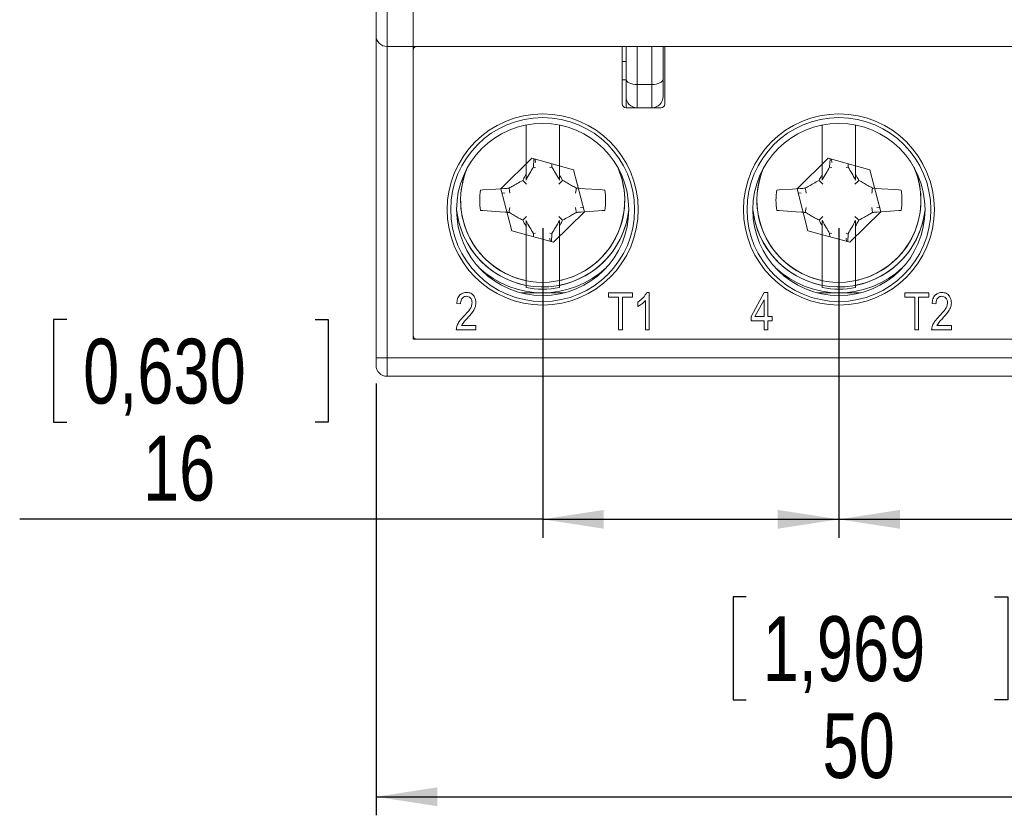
# Model space of a CAD drawing. Header units: millimetres. Extents: x 0 to 420, y 0 to 297.
# Tile 6 of 20: x 89 to 142, y 157 to 200. Entities that reach past the tile are written whole.
import ezdxf

# ---------------------------------------------------------------- set-up
doc = ezdxf.new("R2010")
doc.units = ezdxf.units.MM
doc.layers.add('COTA', color=7, linetype='Continuous')
doc.styles.add('SLDTEXTSTYLE3', font='TXT', dxfattribs={"width": 0.75})
doc.dimstyles.new('SLDDIMSTYLE0', dxfattribs={"dimtxt": 3.5, "dimasz": 3.302, "dimexe": 0, "dimexo": 0.0625, "dimgap": 0.875, "dimtad": 1, "dimdec": 1, "dimrnd": 1e-09, "dimzin": 12, "dimdsep": 46, "dimtxsty": 'SLDTEXTSTYLE3', "dimsah": 1, "dimcen": 0.09, "dimadec": 0, "dimazin": 3, "dimtfac": 1, "dimtdec": 1, "dimtofl": 0, "dimtmove": 0, "dimatfit": 3, "dimfxl": 1, "dimfrac": 2, "dimtolj": 1, "dimtzin": 12, "dimarcsym": 0})

# ---------------------------------------------------------------- blocks, each defined once
blk = doc.blocks.new('_D')
at = {"layer": 'COTA'}
for p, q in [((108.131, 180.212), (108.131, 156.908)), ((158.131, 180.212), (158.131, 156.908)), ((128.121, 168.701), (127.41, 168.701)), ((127.41, 168.701), (127.41, 163.145)), ((141.536, 168.701), (142.246, 168.701)), ((142.246, 168.701), (142.246, 163.145)), ((127.41, 163.145), (128.121, 163.145)), ((142.246, 163.145), (141.536, 163.145)), ((108.131, 157.908), (158.131, 157.908))]:
    blk.add_line(p, q, dxfattribs=at)
for points in [[(108.131, 157.908), (111.433, 157.4), (111.433, 158.416)], [(158.131, 157.908), (154.829, 158.416), (154.829, 157.4)]]:
    blk.add_solid(points, dxfattribs=at)
at = {"layer": 'COTA', "char_height": 3.5, "attachment_point": 1, "style": 'SLDTEXTSTYLE3'}
for s, insert in [('1,969', (129.009, 167.656)), ('50', (132.242, 162.42))]:
    blk.add_mtext(s, dxfattribs=dict(at, insert=insert))
blk = doc.blocks.new('_D_1')
at = {"layer": 'COTA'}
for p, q in [((117.131, 188.612), (117.131, 171.888)), ((133.131, 188.612), (133.131, 171.888)), ((91.424, 183.681), (90.713, 183.681)), ((90.713, 183.681), (90.713, 178.125)), ((104.838, 183.681), (105.549, 183.681)), ((105.549, 183.681), (105.549, 178.125)), ((90.713, 178.125), (91.424, 178.125)), ((105.549, 178.125), (104.838, 178.125)), ((117.131, 172.888), (88.886, 172.888)), ((117.131, 172.888), (133.131, 172.888))]:
    blk.add_line(p, q, dxfattribs=at)
for points in [[(117.131, 172.888), (120.433, 172.38), (120.433, 173.396)], [(133.131, 172.888), (129.829, 173.396), (129.829, 172.38)]]:
    blk.add_solid(points, dxfattribs=at)
at = {"layer": 'COTA', "char_height": 3.5, "attachment_point": 1, "style": 'SLDTEXTSTYLE3'}
for s, insert in [('0,630', (92.312, 182.637)), ('16', (95.545, 177.4))]:
    blk.add_mtext(s, dxfattribs=dict(at, insert=insert))
blk = doc.blocks.new('_D_2')
at = {"layer": 'COTA'}
for p, q in [((133.131, 188.612), (133.131, 171.888)), ((149.131, 188.612), (149.131, 171.888)), ((163.469, 183.681), (162.758, 183.681)), ((162.758, 183.681), (162.758, 178.125)), ((176.884, 183.681), (177.594, 183.681)), ((177.594, 183.681), (177.594, 178.125)), ((162.758, 178.125), (163.469, 178.125)), ((177.594, 178.125), (176.884, 178.125)), ((133.131, 172.888), (149.131, 172.888)), ((149.131, 172.888), (179.421, 172.888))]:
    blk.add_line(p, q, dxfattribs=at)
for points in [[(133.131, 172.888), (136.433, 172.38), (136.433, 173.396)], [(149.131, 172.888), (145.829, 173.396), (145.829, 172.38)]]:
    blk.add_solid(points, dxfattribs=at)
at = {"layer": 'COTA', "char_height": 3.5, "attachment_point": 1, "style": 'SLDTEXTSTYLE3'}
for s, insert in [('0,630', (164.357, 182.637)), ('16', (167.59, 177.4))]:
    blk.add_mtext(s, dxfattribs=dict(at, insert=insert))

msp = doc.modelspace()

# ---------------------------------------------------------------- linework, layer by layer
at = {"color": 7, "linetype": 'Continuous', "lineweight": 15}
for p, q in [((108.131, 199.012), (108.131, 202.412)), ((108.731, 202.412), (108.731, 198.412)), ((110.131, 198.412), (110.131, 202.412)), ((108.131, 181.612), (108.131, 199.012)), ((108.731, 198.412), (110.131, 198.412)), ((108.731, 198.412), (108.731, 181.612)), ((110.131, 198.412), (113.131, 198.412)), ((110.131, 198.412), (110.131, 182.612)), ((113.131, 198.412), (153.131, 198.412)), ((121.374, 198.412), (122.231, 198.412)), ((121.431, 195.312), (121.431, 198.412)), ((121.631, 196.662), (121.631, 198.412)), ((123.031, 198.412), (122.231, 198.412)), ((122.231, 198.412), (122.231, 196.362)), ((123.031, 198.412), (123.888, 198.412)), ((123.031, 196.362), (123.031, 198.412)), ((123.631, 198.412), (123.631, 196.662)), ((123.731, 198.412), (123.731, 195.312)), ((131.874, 198.412), (134.388, 198.412)), ((110.131, 198.212), (110.131, 182.812)), ((121.431, 197.612), (121.631, 197.612)), ((121.631, 196.612), (121.431, 196.612)), ((121.631, 195.712), (121.631, 196.662)), ((123.031, 196.362), (122.231, 196.362)), ((122.231, 195.112), (122.231, 196.362)), ((123.031, 195.112), (123.031, 196.362)), ((123.631, 195.712), (123.631, 196.662)), ((121.631, 195.712), (121.631, 195.112)), ((122.231, 195.112), (121.631, 195.112)), ((123.031, 195.112), (122.231, 195.112)), ((123.531, 195.112), (123.031, 195.112)), ((116.231, 194.174), (116.231, 191.502)), ((118.031, 194.174), (118.031, 191.502)), ((132.231, 194.174), (132.231, 191.502)), ((134.031, 194.174), (134.031, 191.502)), ((116.543, 192.381), (114.872, 190.738)), ((118.802, 191.755), (116.543, 192.381)), ((116.628, 191.903), (116.658, 192.349)), ((116.745, 192.152), (116.723, 192.331)), ((117.622, 192.082), (117.634, 191.903)), ((132.543, 192.381), (130.872, 190.738)), ((134.802, 191.755), (132.543, 192.381)), ((132.628, 191.903), (132.658, 192.349)), ((132.745, 192.152), (132.723, 192.331)), ((133.622, 192.082), (133.634, 191.903)), ((116.231, 191.502), (116.231, 191.207)), ((117.52, 191.882), (117.634, 191.903)), ((118.031, 191.207), (118.031, 191.502)), ((119.39, 189.486), (118.802, 191.755)), ((132.231, 191.502), (132.231, 191.207)), ((133.52, 191.882), (133.634, 191.903)), ((134.031, 191.207), (134.031, 191.502)), ((135.39, 189.486), (134.802, 191.755)), ((114.872, 190.738), (115.46, 188.468)), ((114.929, 190.518), (115.091, 190.497)), ((130.872, 190.738), (131.46, 188.468)), ((130.929, 190.518), (131.091, 190.497)), ((117.719, 187.843), (119.39, 189.486)), ((119.333, 189.706), (119.171, 189.726)), ((133.719, 187.843), (135.39, 189.486)), ((135.333, 189.706), (135.171, 189.726)), ((116.231, 189.016), (116.231, 188.722)), ((118.031, 188.722), (118.031, 189.016)), ((132.231, 189.016), (132.231, 188.722)), ((134.031, 188.722), (134.031, 189.016)), ((115.46, 188.468), (117.719, 187.843)), ((116.231, 188.722), (116.231, 185.774)), ((116.742, 188.341), (116.628, 188.321)), ((116.64, 188.141), (116.628, 188.321)), ((117.634, 188.321), (117.604, 187.874)), ((118.031, 188.722), (118.031, 185.774)), ((131.46, 188.468), (133.719, 187.843)), ((132.231, 188.722), (132.231, 185.774)), ((132.742, 188.341), (132.628, 188.321)), ((132.64, 188.141), (132.628, 188.321)), ((133.634, 188.321), (133.604, 187.874)), ((134.031, 188.722), (134.031, 185.774)), ((117.517, 188.072), (117.539, 187.892)), ((133.517, 188.072), (133.539, 187.892)), ((115.959, 185.112), (118.303, 185.112)), ((116.231, 185.398), (116.231, 185.52)), ((118.031, 185.52), (118.031, 185.398)), ((120.683, 184.878), (120.683, 185.112)), ((120.683, 185.112), (121.982, 185.112)), ((121.982, 185.112), (121.982, 184.878)), ((122.756, 185.138), (122.891, 185.138)), ((122.891, 185.138), (122.891, 183.112)), ((128.384, 183.839), (129.097, 185.138)), ((129.097, 185.138), (129.293, 185.138)), ((129.293, 185.138), (129.293, 183.839)), ((131.959, 185.112), (134.303, 185.112)), ((132.231, 185.398), (132.231, 185.52)), ((134.031, 185.52), (134.031, 185.398)), ((136.683, 185.112), (137.982, 185.112)), ((136.683, 184.878), (136.683, 185.112)), ((137.982, 185.112), (137.982, 184.878)), ((112.696, 184.514), (112.488, 184.54)), ((121.228, 184.878), (120.683, 184.878)), ((121.228, 183.112), (121.228, 184.878)), ((121.436, 184.878), (121.436, 183.112)), ((121.982, 184.878), (121.436, 184.878)), ((122.267, 184.385), (122.267, 184.618)), ((122.683, 183.112), (122.683, 184.696)), ((129.086, 184.743), (128.589, 183.839)), ((129.086, 183.839), (129.086, 184.743)), ((137.228, 184.878), (136.683, 184.878)), ((137.228, 183.112), (137.228, 184.878)), ((137.982, 184.878), (137.436, 184.878)), ((137.436, 184.878), (137.436, 183.112)), ((138.371, 184.514), (138.163, 184.54)), ((128.384, 183.605), (128.384, 183.839)), ((129.086, 183.605), (128.384, 183.605)), ((128.589, 183.839), (129.086, 183.839)), ((129.086, 183.112), (129.086, 183.605)), ((129.293, 183.839), (129.527, 183.839)), ((129.527, 183.605), (129.293, 183.605)), ((129.293, 183.605), (129.293, 183.112)), ((129.527, 183.839), (129.527, 183.605)), ((113.527, 183.112), (112.462, 183.112)), ((112.748, 183.346), (113.527, 183.346)), ((113.527, 183.346), (113.527, 183.112)), ((121.436, 183.112), (121.228, 183.112)), ((122.891, 183.112), (122.683, 183.112)), ((129.293, 183.112), (129.086, 183.112)), ((137.436, 183.112), (137.228, 183.112)), ((139.202, 183.112), (138.138, 183.112)), ((138.423, 183.346), (139.202, 183.346)), ((139.202, 183.346), (139.202, 183.112)), ((110.131, 182.612), (156.131, 182.612)), ((110.331, 182.612), (155.931, 182.612)), ((108.731, 181.612), (108.131, 181.612)), ((108.131, 181.212), (108.131, 181.612)), ((108.731, 181.612), (108.731, 180.612)), ((108.731, 181.612), (157.531, 181.612)), ((108.731, 180.612), (157.531, 180.612))]:
    msp.add_line(p, q, dxfattribs=at)
at = {"color": 8, "linetype": 'Continuous', "lineweight": 15}
for p, q in [((112.602, 188.939), (112.481, 189.593)), ((128.602, 188.939), (128.481, 189.593))]:
    msp.add_line(p, q, dxfattribs=at)
at = {"color": 7, "linetype": 'Continuous', "lineweight": 15, "flags": 128}
for points in [[(122.231, 196.362), (122.114, 196.368), (122.001, 196.385), (121.898, 196.412), (121.807, 196.45), (121.732, 196.495), (121.677, 196.547), (121.643, 196.603), (121.631, 196.662)], [(123.631, 196.662), (123.619, 196.603), (123.585, 196.547), (123.53, 196.495), (123.455, 196.45), (123.364, 196.412), (123.261, 196.385), (123.148, 196.368), (123.031, 196.362)], [(116.742, 191.882), (116.655, 191.898), (116.628, 191.903)], [(132.742, 191.882), (132.655, 191.898), (132.628, 191.903)], [(116.264, 190.979), (116.133, 191.109), (116.055, 191.188)], [(117.998, 190.979), (118.129, 191.109), (118.207, 191.188)], [(132.264, 190.979), (132.133, 191.109), (132.055, 191.188)], [(133.998, 190.979), (134.129, 191.109), (134.207, 191.188)], [(113.776, 190.663), (113.898, 190.671), (114.598, 190.718), (114.828, 190.734), (115.062, 190.749), (115.178, 190.757), (115.237, 190.761), (115.266, 190.763), (115.295, 190.765), (115.313, 190.766)], [(115.361, 190.501), (115.339, 190.622), (115.313, 190.766)], [(118.901, 190.501), (118.917, 190.588), (118.933, 190.676), (118.949, 190.766)], [(118.949, 190.766), (118.978, 190.764), (119.008, 190.762), (119.037, 190.76), (119.153, 190.752), (119.434, 190.734), (120.134, 190.687), (120.364, 190.671), (120.486, 190.663)], [(129.776, 190.663), (129.898, 190.671), (130.598, 190.718), (130.828, 190.734), (131.062, 190.749), (131.178, 190.757), (131.237, 190.761), (131.266, 190.763), (131.295, 190.765), (131.313, 190.766)], [(131.361, 190.501), (131.339, 190.622), (131.313, 190.766)], [(134.901, 190.501), (134.917, 190.588), (134.933, 190.676), (134.949, 190.766)], [(134.949, 190.766), (134.978, 190.764), (135.008, 190.762), (135.037, 190.76), (135.153, 190.752), (135.434, 190.734), (136.134, 190.687), (136.364, 190.671), (136.486, 190.663)], [(115.313, 189.457), (115.284, 189.459), (115.254, 189.461), (115.225, 189.463), (115.109, 189.471), (114.828, 189.49), (114.128, 189.537), (113.898, 189.552), (113.776, 189.561)], [(115.361, 189.723), (115.345, 189.636), (115.329, 189.548), (115.313, 189.457)], [(118.901, 189.723), (118.923, 189.602), (118.949, 189.457)], [(120.486, 189.561), (120.364, 189.552), (119.664, 189.505), (119.434, 189.49), (119.2, 189.474), (119.084, 189.466), (119.025, 189.462), (118.996, 189.46), (118.967, 189.459), (118.949, 189.457)], [(131.313, 189.457), (131.284, 189.459), (131.254, 189.461), (131.225, 189.463), (131.109, 189.471), (130.828, 189.49), (130.128, 189.537), (129.898, 189.552), (129.776, 189.561)], [(131.361, 189.723), (131.345, 189.636), (131.329, 189.548), (131.313, 189.457)], [(134.901, 189.723), (134.923, 189.602), (134.949, 189.457)], [(136.486, 189.561), (136.364, 189.552), (135.664, 189.505), (135.434, 189.49), (135.2, 189.474), (135.084, 189.466), (135.025, 189.462), (134.996, 189.46), (134.967, 189.459), (134.949, 189.457)], [(116.264, 189.245), (116.133, 189.114), (116.055, 189.036)], [(117.998, 189.245), (118.129, 189.114), (118.207, 189.036)], [(132.264, 189.245), (132.133, 189.114), (132.055, 189.036)], [(133.998, 189.245), (134.129, 189.114), (134.207, 189.036)], [(117.52, 188.341), (117.607, 188.326), (117.634, 188.321)], [(133.52, 188.341), (133.607, 188.326), (133.634, 188.321)]]:
    msp.add_lwpolyline(points, dxfattribs=at)
at = {"color": 8, "linetype": 'Continuous', "lineweight": 15, "flags": 128}
for points in [[(121.419, 191.222), (121.206, 191.849), (121.2, 191.862)], [(137.419, 191.222), (137.206, 191.849), (137.2, 191.862)]]:
    msp.add_lwpolyline(points, dxfattribs=at)
at = {"color": 7, "linetype": 'Continuous', "lineweight": 15}
for centre, radius in [((117.131, 189.612), 5.159), ((133.131, 189.612), 5.159), ((117.131, 189.612), 4.964), ((117.131, 189.612), 4.65), ((133.131, 189.612), 4.964), ((133.131, 189.612), 4.65)]:
    msp.add_circle(centre, radius, dxfattribs=at)
for centre, radius, start, end in [((108.731, 199.012), 0.6, 180, 270), ((110.331, 198.212), 0.2, 90, 180), ((122.231, 195.712), 0.6, 180, 270), ((123.031, 195.712), 0.6, 270, 0), ((121.631, 195.312), 0.2, 180, 270), ((123.531, 195.312), 0.2, 270, 0), ((117.131, 190.112), 3.4, 170.6706, 189.3294), ((117.131, 190.112), 3.4, 350.6706, 9.3294), ((133.131, 190.112), 3.4, 170.6706, 189.3294), ((133.131, 190.112), 3.4, 350.6706, 9.3294), ((117.131, 190.112), 5, 226.5105, 313.4895), ((133.131, 190.112), 5, 226.5105, 313.4895), ((117.131, 190.112), 4.799, 259.1903, 280.8097), ((133.131, 190.112), 4.799, 259.1903, 280.8097), ((110.331, 182.812), 0.2, 180, 270), ((108.731, 181.212), 0.6, 180, 270)]:
    msp.add_arc(centre, radius, start, end, dxfattribs=at)
at = {"color": 8, "linetype": 'Continuous', "lineweight": 15}
for centre, radius, start, end in [((117.131, 190.112), 4.43, 156.7281, 258.2774), ((117.131, 190.112), 4.43, 156.7281, 14.5162), ((117.131, 190.112), 4.43, 281.7226, 23.2719), ((133.131, 190.112), 4.43, 156.7281, 258.2774), ((133.131, 190.112), 4.43, 156.7281, 14.5162), ((133.131, 190.112), 4.43, 281.7226, 23.2719), ((117.131, 190.112), 4.679, 186.3601, 258.9095), ((117.131, 190.112), 4.679, 194.5162, 353.6399), ((117.131, 190.112), 4.679, 281.0905, 353.6399), ((133.131, 190.112), 4.679, 186.3601, 258.9095), ((133.131, 190.112), 4.679, 194.5162, 353.6399), ((133.131, 190.112), 4.679, 281.0905, 353.6399)]:
    msp.add_arc(centre, radius, start, end, dxfattribs=at)
at = {"color": 7, "linetype": 'Continuous', "lineweight": 15}
for points, knots in [([(116.055, 191.188), (116.1, 191.268), (116.158, 191.373), (116.217, 191.477), (116.231, 191.502)], [0, 0, 0, 0, 0.766606, 1, 1, 1, 1]), ([(116.231, 191.207), (116.301, 191.331), (116.432, 191.564), (116.565, 191.795), (116.628, 191.903)], [0, 0, 0, 0, 0.533334, 1, 1, 1, 1]), ([(117.634, 191.903), (117.697, 191.795), (117.83, 191.564), (117.961, 191.331), (118.031, 191.207)], [0, 0, 0, 0, 0.4666316, 1, 1, 1, 1]), ([(118.031, 191.502), (118.033, 191.499), (118.092, 191.394), (118.15, 191.29), (118.207, 191.188)], [0, 0, 0, 0, 0.0298, 1, 1, 1, 1]), ([(132.055, 191.188), (132.1, 191.268), (132.158, 191.373), (132.217, 191.477), (132.231, 191.502)], [0, 0, 0, 0, 0.766606, 1, 1, 1, 1]), ([(132.231, 191.207), (132.301, 191.331), (132.432, 191.564), (132.565, 191.795), (132.628, 191.903)], [0, 0, 0, 0, 0.533334, 1, 1, 1, 1]), ([(133.634, 191.903), (133.697, 191.795), (133.83, 191.564), (133.961, 191.331), (134.031, 191.207)], [0, 0, 0, 0, 0.466632, 1, 1, 1, 1]), ([(134.031, 191.502), (134.033, 191.499), (134.092, 191.394), (134.15, 191.29), (134.207, 191.188)], [0, 0, 0, 0, 0.0298, 1, 1, 1, 1]), ([(115.313, 190.766), (115.379, 190.804), (115.525, 190.889), (115.772, 191.03), (115.953, 191.131), (116.055, 191.188)], [0, 0, 0, 0, 0.269029, 0.590888, 1, 1, 1, 1]), ([(118.207, 191.188), (118.287, 191.143), (118.448, 191.054), (118.688, 190.917), (118.855, 190.821), (118.942, 190.771), (118.949, 190.766)], [0, 0, 0, 0, 0.323259, 0.646517, 0.969774, 1, 1, 1, 1]), ([(131.313, 190.766), (131.379, 190.804), (131.525, 190.889), (131.772, 191.03), (131.953, 191.131), (132.055, 191.188)], [0, 0, 0, 0, 0.2690288, 0.5908877, 1, 1, 1, 1]), ([(134.207, 191.188), (134.287, 191.143), (134.448, 191.054), (134.688, 190.917), (134.855, 190.821), (134.942, 190.771), (134.949, 190.766)], [0, 0, 0, 0, 0.323259, 0.646517, 0.969774, 1, 1, 1, 1]), ([(116.055, 189.036), (115.975, 189.08), (115.814, 189.17), (115.574, 189.307), (115.407, 189.403), (115.32, 189.453), (115.313, 189.457)], [0, 0, 0, 0, 0.323259, 0.646517, 0.969774, 1, 1, 1, 1]), ([(118.949, 189.457), (118.883, 189.419), (118.737, 189.335), (118.49, 189.194), (118.309, 189.092), (118.207, 189.036)], [0, 0, 0, 0, 0.269029, 0.590888, 1, 1, 1, 1]), ([(132.055, 189.036), (131.975, 189.08), (131.814, 189.17), (131.574, 189.307), (131.407, 189.403), (131.32, 189.453), (131.313, 189.457)], [0, 0, 0, 0, 0.323259, 0.646517, 0.969774, 1, 1, 1, 1]), ([(134.949, 189.457), (134.883, 189.419), (134.737, 189.335), (134.49, 189.194), (134.309, 189.092), (134.207, 189.036)], [0, 0, 0, 0, 0.269029, 0.590888, 1, 1, 1, 1]), ([(116.231, 188.722), (116.229, 188.725), (116.17, 188.829), (116.112, 188.934), (116.055, 189.036)], [0, 0, 0, 0, 0.0298, 1, 1, 1, 1]), ([(116.628, 188.321), (116.565, 188.429), (116.432, 188.66), (116.301, 188.892), (116.231, 189.016)], [0, 0, 0, 0, 0.466632, 1, 1, 1, 1]), ([(118.031, 189.016), (117.961, 188.892), (117.83, 188.66), (117.697, 188.429), (117.634, 188.321)], [0, 0, 0, 0, 0.533334, 1, 1, 1, 1]), ([(118.207, 189.036), (118.162, 188.955), (118.104, 188.851), (118.045, 188.746), (118.031, 188.722)], [0, 0, 0, 0, 0.766606, 1, 1, 1, 1]), ([(132.231, 188.722), (132.229, 188.725), (132.17, 188.829), (132.112, 188.934), (132.055, 189.036)], [0, 0, 0, 0, 0.0298, 1, 1, 1, 1]), ([(132.628, 188.321), (132.565, 188.429), (132.432, 188.66), (132.301, 188.892), (132.231, 189.016)], [0, 0, 0, 0, 0.466632, 1, 1, 1, 1]), ([(134.031, 189.016), (133.961, 188.892), (133.83, 188.66), (133.697, 188.429), (133.634, 188.321)], [0, 0, 0, 0, 0.533334, 1, 1, 1, 1]), ([(134.207, 189.036), (134.162, 188.955), (134.104, 188.851), (134.045, 188.746), (134.031, 188.722)], [0, 0, 0, 0, 0.766606, 1, 1, 1, 1]), ([(116.231, 185.774), (116.231, 185.745), (116.231, 185.687), (116.231, 185.61), (116.231, 185.552), (116.231, 185.526), (116.231, 185.522), (116.231, 185.52)], [0, 0, 0, 0, 0.233087, 0.466263, 0.696917, 0.923134, 1, 1, 1, 1]), ([(118.031, 185.52), (118.031, 185.526), (118.031, 185.536), (118.031, 185.585), (118.031, 185.653), (118.031, 185.72), (118.031, 185.762), (118.031, 185.774)], [0, 0, 0, 0, 0.222296, 0.444512, 0.668897, 0.897491, 1, 1, 1, 1]), ([(132.231, 185.774), (132.231, 185.745), (132.231, 185.687), (132.231, 185.61), (132.231, 185.552), (132.231, 185.526), (132.231, 185.522), (132.231, 185.52)], [0, 0, 0, 0, 0.233087, 0.466263, 0.696917, 0.923134, 1, 1, 1, 1]), ([(134.031, 185.52), (134.031, 185.526), (134.031, 185.536), (134.031, 185.585), (134.031, 185.653), (134.031, 185.72), (134.031, 185.762), (134.031, 185.774)], [0, 0, 0, 0, 0.222296, 0.444512, 0.668897, 0.897491, 1, 1, 1, 1]), ([(112.488, 184.54), (112.498, 184.624), (112.518, 184.79), (112.637, 184.999), (112.823, 185.122), (112.955, 185.132), (113.021, 185.138)], [0, 0, 0, 0, 0.28092, 0.560105, 0.779774, 1, 1, 1, 1]), ([(113.021, 185.138), (113.101, 185.131), (113.262, 185.116), (113.426, 184.95), (113.513, 184.764), (113.522, 184.64), (113.527, 184.577)], [0, 0, 0, 0, 0.279693, 0.558261, 0.779102, 1, 1, 1, 1]), ([(122.267, 184.618), (122.381, 184.695), (122.584, 184.832), (122.703, 185.044), (122.756, 185.138)], [0, 0, 0, 0, 0.560204, 1, 1, 1, 1]), ([(138.163, 184.54), (138.174, 184.624), (138.193, 184.79), (138.312, 184.999), (138.498, 185.122), (138.63, 185.132), (138.696, 185.138)], [0, 0, 0, 0, 0.28092, 0.560105, 0.779774, 1, 1, 1, 1]), ([(138.696, 185.138), (138.777, 185.131), (138.937, 185.116), (139.101, 184.95), (139.188, 184.764), (139.198, 184.64), (139.202, 184.577)], [0, 0, 0, 0, 0.2796935, 0.5582605, 0.779102, 1, 1, 1, 1]), ([(113.013, 184.93), (112.976, 184.927), (112.903, 184.92), (112.809, 184.857), (112.711, 184.728), (112.702, 184.602), (112.696, 184.514)], [0, 0, 0, 0, 0.186999, 0.373859, 0.561031, 1, 1, 1, 1]), ([(112.872, 183.854), (112.986, 183.971), (113.144, 184.135), (113.293, 184.39), (113.311, 184.518), (113.319, 184.581)], [0, 0, 0, 0, 0.5606052, 0.780638, 1, 1, 1, 1]), ([(113.319, 184.581), (113.316, 184.63), (113.308, 184.728), (113.231, 184.844), (113.128, 184.918), (113.051, 184.926), (113.013, 184.93)], [0, 0, 0, 0, 0.2804253, 0.5599428, 0.7799288, 1, 1, 1, 1]), ([(113.527, 184.577), (113.517, 184.485), (113.496, 184.299), (113.312, 184.017), (113.154, 183.841), (113.057, 183.734)], [0, 0, 0, 0, 0.279141, 0.559078, 1, 1, 1, 1]), ([(122.683, 184.696), (122.613, 184.627), (122.489, 184.504), (122.335, 184.421), (122.267, 184.385)], [0, 0, 0, 0, 0.559755, 1, 1, 1, 1]), ([(138.688, 184.93), (138.651, 184.927), (138.578, 184.92), (138.484, 184.857), (138.386, 184.728), (138.377, 184.602), (138.371, 184.514)], [0, 0, 0, 0, 0.186999, 0.373859, 0.561031, 1, 1, 1, 1]), ([(138.547, 183.854), (138.661, 183.971), (138.819, 184.135), (138.968, 184.39), (138.986, 184.518), (138.995, 184.581)], [0, 0, 0, 0, 0.560605, 0.780638, 1, 1, 1, 1]), ([(138.995, 184.581), (138.991, 184.63), (138.984, 184.728), (138.907, 184.844), (138.803, 184.918), (138.727, 184.926), (138.688, 184.93)], [0, 0, 0, 0, 0.280425, 0.559943, 0.779929, 1, 1, 1, 1]), ([(139.202, 184.577), (139.192, 184.485), (139.172, 184.299), (138.988, 184.017), (138.829, 183.841), (138.732, 183.734)], [0, 0, 0, 0, 0.279141, 0.559078, 1, 1, 1, 1]), ([(112.462, 183.112), (112.473, 183.193), (112.494, 183.354), (112.644, 183.608), (112.786, 183.761), (112.872, 183.854)], [0, 0, 0, 0, 0.2789983, 0.5591533, 1, 1, 1, 1]), ([(113.057, 183.734), (112.991, 183.668), (112.874, 183.549), (112.786, 183.408), (112.748, 183.346)], [0, 0, 0, 0, 0.560646, 1, 1, 1, 1]), ([(138.138, 183.112), (138.148, 183.193), (138.169, 183.354), (138.319, 183.608), (138.461, 183.761), (138.547, 183.854)], [0, 0, 0, 0, 0.278998, 0.559153, 1, 1, 1, 1]), ([(138.732, 183.734), (138.666, 183.668), (138.549, 183.549), (138.462, 183.408), (138.423, 183.346)], [0, 0, 0, 0, 0.560646, 1, 1, 1, 1])]:
    msp.add_open_spline(points, degree=3, knots=knots, dxfattribs=at)

# ---------------------------------------------------------------- dimensions: what is measured, and where the dimension line sits
at = {"layer": 'COTA'}
for base, p1, p2, picture, middle in [((133.131, 172.888), (117.131, 189.612), (133.131, 189.612), '_D_1', (98.131, 172.888)), ((149.131, 172.888), (133.131, 189.612), (149.131, 189.612), '_D_2', (170.176, 172.888)), ((158.131, 157.908), (108.131, 181.212), (158.131, 181.212), '_D', (134.828, 157.908))]:
    dim = msp.add_linear_dim(base=base, p1=p1, p2=p2, dimstyle='SLDDIMSTYLE0', dxfattribs=at)
    dim.commit()
    dim.dimension.update_dxf_attribs({"geometry": picture, "text_midpoint": middle, "dimtype": 160})

doc.saveas('drawing.dxf')
